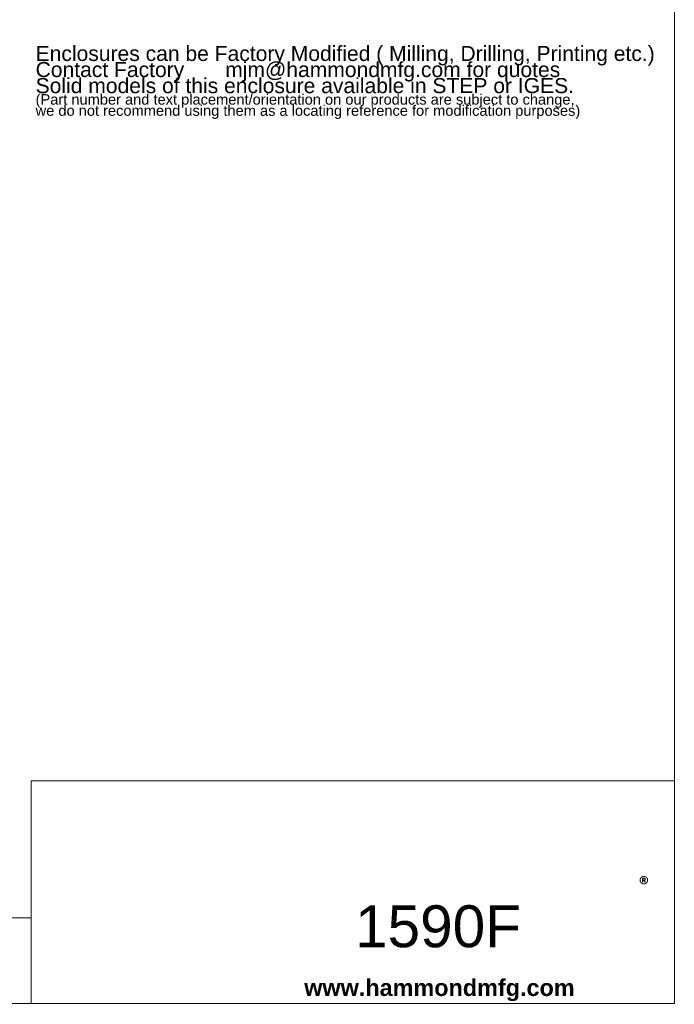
# Model space of a CAD drawing. Header units: millimetres. Extents: x 36 to 1079, y 38 to 827.
# Tile 8 of 11: x 766 to 1079, y 38 to 508. Entities that reach past the tile are written whole.
import ezdxf

# ---------------------------------------------------------------- set-up
doc = ezdxf.new("R2010")
doc.units = ezdxf.units.MM
doc.header["$LTSCALE"] = 4
doc.layers.add('Sketch Geometry (ANSI)', color=7, linetype='Continuous', lineweight=9)
doc.layers.add('Symbol (ANSI)', color=7, linetype='Continuous', lineweight=9)
doc.styles.add('Note Text (ANSI)', font='arial.ttf')
doc.styles.add('Text Style20', font='arial.ttf')

# ---------------------------------------------------------------- blocks, each defined once
blk = doc.blocks.new('Title Blocks HAMMOND')
at = {"layer": 'Sketch Geometry (ANSI)'}
for p, q in [((270, 36.2), (270, 206.73)), ((270, 36.2), (193.21, 36.2)), ((193.21, 36.2), (193.21, 9.64)), ((270, 9.64), (270, 36.2)), ((173.94, 19.84), (193.21, 19.84)), ((193.21, 19.84), (193.21, 9.64)), ((193.21, 9.64), (173.94, 9.64)), ((193.21, 9.64), (270, 9.64))]:
    blk.add_line(p, q, dxfattribs=at)
at = {"layer": 'Symbol (ANSI)', "insert": (265.78, 24.7), "char_height": 2, "attachment_point": 1, "style": 'Note Text (ANSI)'}
blk.add_mtext('\\fCalibri|b1|i0;\\H2.0000;®\\fCalibri|b1|i0;\\H21.7410;\\P', dxfattribs=at)
at = {"layer": 'Symbol (ANSI)', "insert": (225.81, 11.22), "char_height": 2, "width": 32.2927, "attachment_point": 4, "style": 'Note Text (ANSI)'}
blk.add_mtext('\\fArial|b1|i0;\\H2.0000;www.hammondmfg.com', dxfattribs=at)
at = {"layer": 'Symbol (ANSI)', "style": 'Text Style20'}
blk.add_attdef('<TITLE>_001', (231.88, 16.35), '', height=5, dxfattribs=at)

msp = doc.modelspace()

# ---------------------------------------------------------------- block references
at = {"xscale": 4, "yscale": 4, "zscale": 4}
msp.add_blockref('Title Blocks HAMMOND', (-0.995, 0.05), dxfattribs=at).add_auto_attribs({'<TITLE>_001': '1590F'})

# ---------------------------------------------------------------- texts
at = {"layer": 'Symbol (ANSI)', "color": 5, "true_color": 0x0000ff, "insert": (773.954, 474.501), "char_height": 8, "width": 297.21542, "attachment_point": 4, "line_spacing_factor": 0.639812, "style": 'Note Text (ANSI)'}
msp.add_mtext('{\\H0.9x;Enclosures can be Factory Modified ( Milling, Drilling, Printing etc.)\\PContact Factory       mjm@hammondmfg.com for quotes\\H1.5042x; \\H0.66482x;\\PSolid models of this enclosure available in STEP or IGES.\\H1.571x; \\H0.67192x;\\P\\H0.65789x;(Part number and text placement/orientation on our products are subject to change,\\H1.8285x; \\H0.5469x;\\Pwe do not recommend using them as a locating reference for modification purposes)\\fCalibri|b0|i0|c0|p34;\\H1.5141x; \\H0.66046x;\\P\\H1.4509x; }', dxfattribs=at)

doc.saveas('drawing.dxf')
